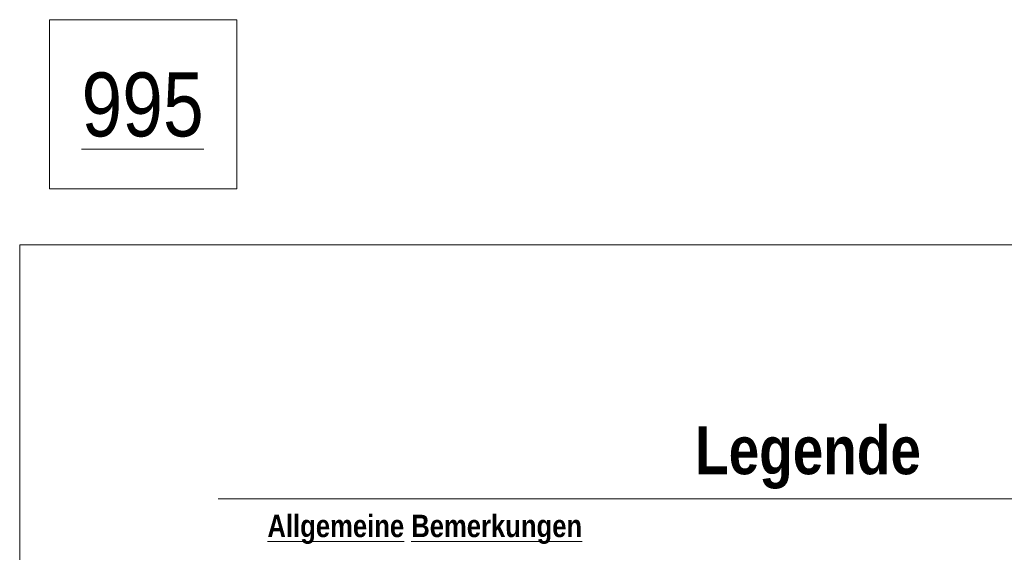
# Model space of a CAD drawing. Header units: metres. Extents: x 0 to 334, y 0 to 60.
# Tile 15 of 72: x 15.3 to 23, y 17.38 to 21.55. Entities that reach past the tile are written whole.
import ezdxf

# ---------------------------------------------------------------- set-up
doc = ezdxf.new("R2010")
doc.units = ezdxf.units.M
doc.header["$MEASUREMENT"] = 0
doc.layers.add('00 Linien_Kreise_Splines', color=7, linetype='Continuous')
doc.layers.add('Neubau_90 Allgemein Beschriftung', color=7, linetype='Continuous')
doc.styles.add('ERSTELLTER_STIL_1', font='ARIALN.TTF')
doc.styles.add('ERSTELLTER_STIL_2', font='ARIALN.TTF')

msp = doc.modelspace()

# ---------------------------------------------------------------- linework, layer by layer
at = {"layer": '00 Linien_Kreise_Splines', "color": 30, "linetype": 'Continuous', "lineweight": 18, "true_color": 0xff7300}
for p, q in [((15.2979, 19.7875), (28.0657, 19.7875)), ((15.2979, 0), (15.2979, 19.7875))]:
    msp.add_line(p, q, dxfattribs=at)
at = {"layer": '00 Linien_Kreise_Splines', "color": 7, "linetype": 'Continuous', "lineweight": 13}
msp.add_line((26.0996, 17.7995), (16.8496, 17.7995), dxfattribs=at)
at = {"layer": 'Neubau_90 Allgemein Beschriftung', "color": 30, "linetype": 'Continuous', "lineweight": 18, "true_color": 0xff7300, "flags": 128}
msp.add_lwpolyline([(15.5319, 20.2256), (16.9977, 20.2256), (16.9977, 21.5492), (15.5319, 21.5492), (15.5319, 20.2256)], close=True, dxfattribs=at)

# ---------------------------------------------------------------- texts
at = {"layer": 'Neubau_90 Allgemein Beschriftung', "color": 30, "linetype": 'Continuous', "lineweight": 18, "true_color": 0xff7300, "insert": (15.7819, 20.6288), "char_height": 0.5, "attachment_point": 7, "style": 'ERSTELLTER_STIL_1'}
msp.add_mtext('\\A1;{\\pql;\\fArial Narrow|b0|i0|c0|p0;\\L\\W1.000000;\\L995}', dxfattribs=at)
at = {"layer": 'Neubau_90 Allgemein Beschriftung', "color": 7, "linetype": 'Continuous', "lineweight": 13, "attachment_point": 1, "style": 'ERSTELLTER_STIL_2'}
for s, insert, char_height in [('\\A1;{\\pql;\\fArial Narrow|b1|i0|c0|p0;\\W1.000000;Legende}', (20.5819, 18.3671), 0.375), ('\\A1;{\\pql;\\fArial Narrow|b1|i0|c0|p0;\\L\\W1.000000;\\LA\\fArial Narrow|b1|i0|c0|p0;\\W1.000000;llgemeine Bemerkungen}', (17.236, 17.6747), 0.175)]:
    msp.add_mtext(s, dxfattribs=dict(at, insert=insert, char_height=char_height))

doc.saveas('drawing.dxf')
